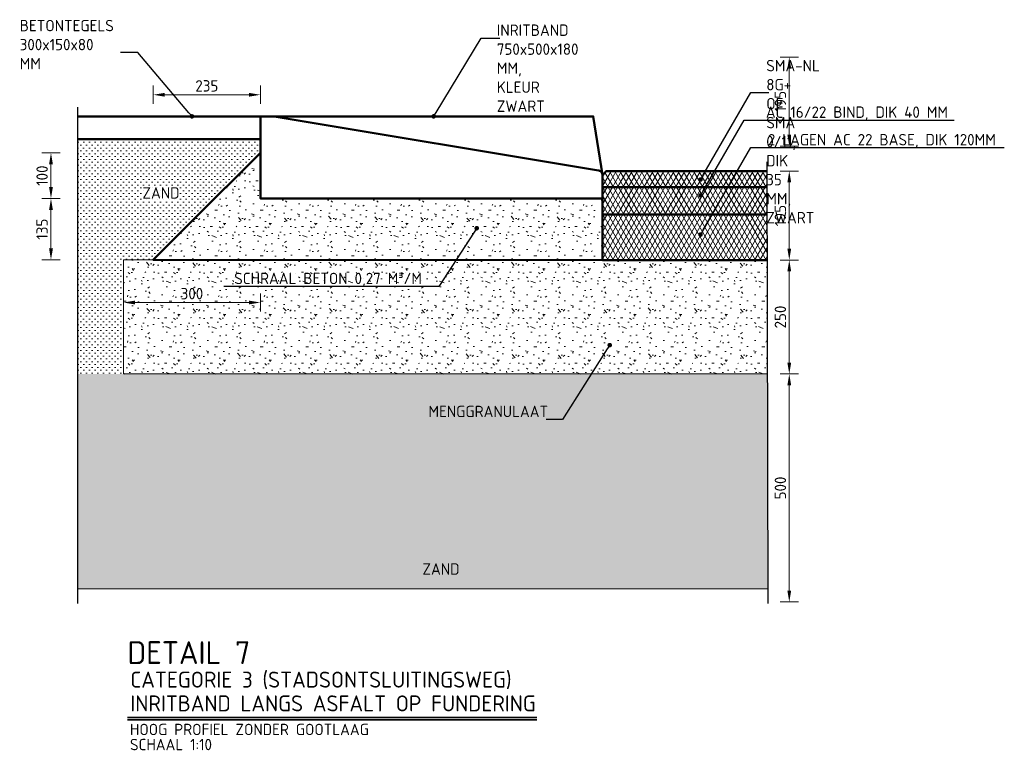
# Model space of a CAD drawing. Header units: metres. Extents: x 92403 to 95147, y 464428 to 465602.
# Tile 213 of 256: x 92584.83 to 92586.99, y 465106.32 to 465107.93. Entities that reach past the tile are written whole.
import ezdxf
from ezdxf import colors
from ezdxf.entities.mleader import LeaderData, LeaderLine
from ezdxf.enums import TextEntityAlignment as Align
from ezdxf.math import Vec2, Vec3

# ---------------------------------------------------------------- set-up
doc = ezdxf.new("R2010")
doc.units = ezdxf.units.M
doc.linetypes.add('HIDDEN', pattern=[2.373, 1.58, -0.7929999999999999])
doc.linetypes.add('XX-CENTER', pattern=[8, 5, -1, 1, -1])
doc.layers.get('0').update_dxf_attribs({"linetype": 'CONTINUOUS'})
doc.layers.get('Defpoints').update_dxf_attribs({"linetype": 'CONTINUOUS'})
for name, color, linetype, lineweight in [('N-WE-GW-GROND_ZAND-AD', 7, 'CONTINUOUS', 18), ('N-WE-GW-GROND_ZAND_CUNETZAND-AD-10', 7, 'CONTINUOUS', 18), ('N-WE-GW-GROND_ZAND_CUNETZAND-WERK-T25', 7, 'CONTINUOUS', 25), ('N-WE-VH-VERHARDING_ASFALT-AD-10', 252, 'CONTINUOUS', 18), ('N-WE-VH-VERHARDING_ASFALT-T25', 7, 'CONTINUOUS', 25), ('N-WE-VH-VERHARDING_ASFALT_DEKLAAG-GD', 252, 'CONTINUOUS', 50), ('N-WE-VH-VERHARDING_BETON-AD-10', 252, 'CONTINUOUS', 18), ('N-WE-VH-VERHARDING_BETON_SCHRAAL-GD', 252, 'CONTINUOUS', 50), ('N-WE-VH-VERHARDING_FUNDERING-AD', 252, 'CONTINUOUS', 18), ('N-WE-VH-VERHARDING_FUNDERING-AD-10', 252, 'CONTINUOUS', 18), ('N-WE-VH-VERHARDING_TEGEL-GD', 252, 'CONTINUOUS', 50), ('N-XX-VH-KANTOPSLUITING_INRITBAND-GD', 210, 'CONTINUOUS', 50), ('X-XX-AL-TEKENBLAD_TITELBLOK-T25', 7, 'CONTINUOUS', 25), ('X-XX-AL-TEKENBLAD_TITELBLOK-T35', 50, 'CONTINUOUS', 35), ('X-XX-AL-TEKENBLAD_TITELBLOK-T50', 130, 'CONTINUOUS', 50), ('X-XX-AL-VERWIJZING_DETAIL-M', 7, 'CONTINUOUS', 18), ('X-XX-AL-VERWIJZING_DOORSNEDE-GD', 7, 'XX-CENTER', 25)]:
    doc.layers.add(name, color=color, linetype=linetype, lineweight=lineweight)
doc.styles.add('NLCS-ISO-ANNOTATIVE-T25', font='NLCS-ISO.ttf', dxfattribs={"height": 2.5})
doc.styles.add('NLCS-ISO-M10-T25', font='NLCS-ISO.ttf', dxfattribs={"height": 0.025})
doc.styles.add('NLCS-ISO-M10-T35', font='NLCS-ISO.ttf', dxfattribs={"height": 0.035})
doc.styles.add('NLCS-ISO-M10-T50', font='NLCS-ISO.ttf', dxfattribs={"height": 0.05})
doc.dimstyles.new('NLCS-M10-T25-PIJL_L2_H1', dxfattribs={"dimscale": 0.01, "dimtxt": 2.5, "dimasz": 2.5, "dimexe": 2, "dimexo": 2, "dimgap": 0.7, "dimtad": 1, "dimzin": 0, "dimdsep": 46, "dimtxsty": 'NLCS-ISO-M10-T25', "dimcen": 2.5, "dimdle": 2, "dimclrd": 256, "dimclre": 256, "dimclrt": 7, "dimadec": 1, "dimazin": 0, "dimtfac": 1, "dimtdec": 3, "dimtofl": 0, "dimtmove": 1, "dimatfit": 0, "dimfxl": 2, "dimfxlon": 1, "dimtfillclr": 256, "dimtolj": 1, "dimtzin": 0, "dimlwd": -1, "dimlwe": -1, "dimarcsym": 0})
pattern_1 = [(0, (2985.379468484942, 6084.488831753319), (0.00625, 0.00625), [0, -0.0125])]
pattern_2 = [(0, (2985.474468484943, 6084.552831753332), (0, 0.1), [0, -0.1]), (0, (2985.475468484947, 6084.517831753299), (0, 0.1), [0, -0.1]), (0, (2985.478468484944, 6084.571831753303), (0, 0.1), [0, -0.1]), (338.1986, (2985.426468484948, 6084.540831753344), (0.3000000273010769, -0.099999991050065), [0.0107703, -0.5277461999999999]), (216.8699, (2985.436468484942, 6084.536831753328), (0.2999999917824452, 0.2000000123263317), [0.005, -0.495]), (130.6013, (2985.432468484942, 6084.533831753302), (0.5000000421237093, -0.5999999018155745), [0.0092195, -0.9127349]), (206.5651, (2985.399468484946, 6084.521831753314), (-0.09999991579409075, -0.1000001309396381), [0.0022361, -0.2213707]), (326.3099, (2985.397468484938, 6084.520831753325), (0.199999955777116, -0.1000001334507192), [0.0036056, -0.3569496]), (108.4349, (2985.400468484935, 6084.518831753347), (-0.09999984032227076, 0.2000000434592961), [0.003162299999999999, -0.3130654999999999]), (225, (2985.463468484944, 6084.511831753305), (-1.776356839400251e-17, -0.1000000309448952), [0.0042426, -0.1371787]), (0, (2985.460468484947, 6084.508831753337), (0.1, 0.1), [0.006, -0.094]), (135, (2985.466468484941, 6084.508831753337), (-0.1000000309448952, 8.881784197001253e-18), [0.0042426, -0.1371787]), (251.5651, (2985.451468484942, 6084.575831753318), (0.09999984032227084, 0.2000000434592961), [0.003162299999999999, -0.3130654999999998]), (0, (2985.450468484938, 6084.572831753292), (0.1, 0.1), [0.005, -0.095]), (143.1301, (2985.455468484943, 6084.572831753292), (-0.2999999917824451, 0.2000000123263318), [0.005, -0.495]), (213.6901, (2985.398468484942, 6084.576831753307), (0.199999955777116, 0.1000001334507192), [0.003605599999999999, -0.3569495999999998]), (341.5651, (2985.395468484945, 6084.574831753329), (-0.2000000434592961, 0.09999984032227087), [0.006324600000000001, -0.3099032]), (126.8699, (2985.401468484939, 6084.572831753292), (0.2000000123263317, -0.2999999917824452), [0.005, -0.495]), (0, (2985.427468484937, 6084.572831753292), (0, 0.1), [0, -0.1]), (0, (2985.400468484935, 6084.546831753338), (0, 0.1), [0, -0.1]), (0, (2985.428468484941, 6084.509831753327), (0, 0.1), [0, -0.1]), (0, (2985.455468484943, 6084.540831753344), (0, 0.1), [0, -0.1]), (0, (2985.426468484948, 6084.557831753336), (0, 0.1), [0, -0.1]), (0, (2985.404468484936, 6084.560831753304), (0, 0.1), [0, -0.1]), (0, (2985.413468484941, 6084.55483175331), (0, 0.1), [0, -0.1]), (0, (2985.409468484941, 6084.530831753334), (0, 0.1), [0, -0.1]), (0, (2985.385468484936, 6084.534831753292), (0, 0.1), [0, -0.1]), (0, (2985.38646848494, 6084.557831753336), (0, 0.1), [0, -0.1]), (0, (2985.383468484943, 6084.579831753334), (0, 0.1), [0, -0.1]), (0, (2985.414468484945, 6084.583831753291), (0, 0.1), [0, -0.1]), (0, (2985.436468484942, 6084.587831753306), (0, 0.1), [0, -0.1]), (0, (2985.471468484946, 6084.583831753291), (0, 0.1), [0, -0.1]), (0, (2985.447468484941, 6084.552831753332), (0, 0.1), [0, -0.1]), (0, (2985.437468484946, 6084.570831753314), (0, 0.1), [0, -0.1]), (0, (2985.445468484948, 6084.522831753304), (0, 0.1), [0, -0.1]), (0, (2985.415468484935, 6084.517831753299), (0, 0.1), [0, -0.1]), (0, (2985.445468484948, 6084.495831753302), (0, 0.1), [0, -0.1]), (0, (2985.412468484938, 6084.501831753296), (0, 0.1), [0, -0.1]), (0, (2985.380468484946, 6084.498831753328), (0, 0.1), [0, -0.1]), (0, (2985.392468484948, 6084.493831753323), (0, 0.1), [0, -0.1]), (0, (2985.393468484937, 6084.50783175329), (0, 0.1), [0, -0.1]), (0, (2985.460468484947, 6084.491831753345), (0, 0.1), [0, -0.1]), (0, (2985.472468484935, 6084.532831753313), (0, 0.1), [0, -0.1]), (0, (2985.467468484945, 6084.562831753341), (0, 0.1), [0, -0.1]), (0, (2985.421468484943, 6084.490831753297), (0, 0.1), [0, -0.1])]
pattern_3 = [(59.99999999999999, (92580.33699017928, 465107.421465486), (-0.008660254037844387, 0.005000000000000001), []), (120, (92580.33699017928, 465107.421465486), (-0.008660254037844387, -0.004999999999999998), [])]

# ---------------------------------------------------------------- blocks, each defined once
blk = doc.blocks.new('_Dot')
at = {"color": 0, "linetype": 'ByBlock', "lineweight": -2}
blk.add_line((-0.5, 0), (-1, 0), dxfattribs=at)
at = {"color": 0, "linetype": 'ByBlock', "const_width": 0.5}
blk.add_lwpolyline([(-0.25, 0, 1), (0.25, 0, 1)], format="xyb", close=True, dxfattribs=at)
blk = doc.blocks.new('*D532')
at = {"layer": 'Defpoints', "color": 0, "transparency": 16777216}
for p in [(92586.52047403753, 465107.1495360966), (92586.47376057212, 465106.6495360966), (92586.52047403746, 465106.6495360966)]:
    blk.add_point(p, dxfattribs=at)
at = {"layer": 'X-XX-AL-VERWIJZING_DETAIL-M', "transparency": 16777216}
for p, q in [((92586.52047403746, 465107.1495360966), (92586.50047403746, 465107.1495360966)), ((92586.52047403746, 465107.1245360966), (92586.52047403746, 465106.6745360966)), ((92586.50047403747, 465106.6495360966), (92586.54047403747, 465106.6495360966))]:
    blk.add_line(p, q, dxfattribs=at)
for points in [[(92586.5163073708, 465107.1245360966), (92586.52464070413, 465107.1245360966), (92586.52047403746, 465107.1495360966)], [(92586.5163073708, 465106.6745360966), (92586.52464070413, 465106.6745360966), (92586.52047403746, 465106.6495360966)]]:
    blk.add_solid(points, dxfattribs=at)
at = {"layer": 'X-XX-AL-VERWIJZING_DETAIL-M', "color": 7, "transparency": 16777216, "insert": (92586.50097403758, 465106.8995360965), "char_height": 0.025, "attachment_point": 5, "rotation": 90, "style": 'NLCS-ISO-M10-T25'}
blk.add_mtext('\\A1;500', dxfattribs=at)
blk = doc.blocks.new('*D533')
at = {"layer": 'Defpoints', "color": 0, "transparency": 16777216}
for p in [(92586.4717392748, 465107.3995360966), (92586.47179177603, 465107.1495360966), (92586.52047403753, 465107.1495360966)]:
    blk.add_point(p, dxfattribs=at)
at = {"layer": 'X-XX-AL-VERWIJZING_DETAIL-M', "transparency": 16777216}
for p, q in [((92586.50047403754, 465107.3995360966), (92586.54047403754, 465107.3995360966)), ((92586.52047403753, 465107.3745360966), (92586.52047403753, 465107.1745360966)), ((92586.50047403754, 465107.1495360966), (92586.54047403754, 465107.1495360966))]:
    blk.add_line(p, q, dxfattribs=at)
for points in [[(92586.51630737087, 465107.3745360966), (92586.5246407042, 465107.3745360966), (92586.52047403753, 465107.3995360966)], [(92586.51630737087, 465107.1745360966), (92586.5246407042, 465107.1745360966), (92586.52047403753, 465107.1495360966)]]:
    blk.add_solid(points, dxfattribs=at)
at = {"layer": 'X-XX-AL-VERWIJZING_DETAIL-M', "color": 7, "transparency": 16777216, "insert": (92586.50097403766, 465107.2745360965), "char_height": 0.025, "attachment_point": 5, "rotation": 90, "style": 'NLCS-ISO-M10-T25'}
blk.add_mtext('\\A1;250', dxfattribs=at)
blk = doc.blocks.new('*D772')
at = {"layer": 'Defpoints', "color": 0, "transparency": 16777216}
for p in [(92585.36060588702, 465107.761972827), (92585.36060588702, 465107.5345360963), (92585.12587644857, 465107.3998066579)]:
    blk.add_point(p, dxfattribs=at)
at = {"layer": 'X-XX-AL-VERWIJZING_DETAIL-M', "transparency": 16777216}
for p, q in [((92585.12587644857, 465107.741972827), (92585.12587644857, 465107.781972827)), ((92585.36060588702, 465107.741972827), (92585.36060588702, 465107.781972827)), ((92585.15087644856, 465107.761972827), (92585.33560588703, 465107.761972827))]:
    blk.add_line(p, q, dxfattribs=at)
for points in [[(92585.15087644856, 465107.7661394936), (92585.15087644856, 465107.7578061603), (92585.12587644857, 465107.761972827)], [(92585.33560588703, 465107.7661394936), (92585.33560588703, 465107.7578061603), (92585.36060588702, 465107.761972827)]]:
    blk.add_solid(points, dxfattribs=at)
at = {"layer": 'X-XX-AL-VERWIJZING_DETAIL-M', "color": 7, "transparency": 16777216, "insert": (92585.2432411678, 465107.781472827), "char_height": 0.025, "attachment_point": 5, "style": 'NLCS-ISO-M10-T25'}
blk.add_mtext('\\A1;235', dxfattribs=at)
blk = doc.blocks.new('*D534')
at = {"layer": 'Defpoints', "color": 0, "transparency": 16777216}
for p in [(92584.90153665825, 465107.6345360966), (92585.26060588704, 465107.6345360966), (92585.36060588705, 465107.5345360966)]:
    blk.add_point(p, dxfattribs=at)
at = {"layer": 'X-XX-AL-VERWIJZING_DETAIL-M', "transparency": 16777216}
for p, q in [((92584.92153665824, 465107.6345360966), (92584.88153665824, 465107.6345360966)), ((92584.90153665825, 465107.5595360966), (92584.90153665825, 465107.6095360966)), ((92584.92153665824, 465107.5345360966), (92584.88153665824, 465107.5345360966))]:
    blk.add_line(p, q, dxfattribs=at)
for points in [[(92584.89736999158, 465107.6095360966), (92584.90570332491, 465107.6095360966), (92584.90153665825, 465107.6345360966)], [(92584.89736999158, 465107.5595360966), (92584.90570332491, 465107.5595360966), (92584.90153665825, 465107.5345360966)]]:
    blk.add_solid(points, dxfattribs=at)
at = {"layer": 'X-XX-AL-VERWIJZING_DETAIL-M', "color": 7, "transparency": 16777216, "insert": (92584.88203665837, 465107.5845360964), "char_height": 0.025, "attachment_point": 5, "rotation": 90, "style": 'NLCS-ISO-M10-T25'}
blk.add_mtext('\\A1;100', dxfattribs=at)
blk = doc.blocks.new('*D535')
at = {"layer": 'Defpoints', "color": 0, "transparency": 16777216}
for p in [(92586.47122738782, 465107.5945360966), (92586.47179177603, 465107.3995360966), (92586.52047403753, 465107.3995360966)]:
    blk.add_point(p, dxfattribs=at)
at = {"layer": 'X-XX-AL-VERWIJZING_DETAIL-M', "transparency": 16777216}
for p, q in [((92586.50047403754, 465107.5945360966), (92586.54047403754, 465107.5945360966)), ((92586.52047403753, 465107.5695360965), (92586.52047403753, 465107.4245360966)), ((92586.50047403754, 465107.3995360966), (92586.54047403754, 465107.3995360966))]:
    blk.add_line(p, q, dxfattribs=at)
for points in [[(92586.51630737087, 465107.5695360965), (92586.5246407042, 465107.5695360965), (92586.52047403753, 465107.5945360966)], [(92586.51630737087, 465107.4245360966), (92586.5246407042, 465107.4245360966), (92586.52047403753, 465107.3995360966)]]:
    blk.add_solid(points, dxfattribs=at)
at = {"layer": 'X-XX-AL-VERWIJZING_DETAIL-M', "color": 7, "transparency": 16777216, "insert": (92586.50097403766, 465107.4970360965), "char_height": 0.025, "attachment_point": 5, "rotation": 90, "style": 'NLCS-ISO-M10-T25'}
blk.add_mtext('\\A1;195', dxfattribs=at)
blk = doc.blocks.new('*D537')
at = {"layer": 'Defpoints', "color": 0, "transparency": 16777216}
for p in [(92584.90153665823, 465107.5345360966), (92585.36060588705, 465107.5345360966), (92585.06056329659, 465107.3998066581)]:
    blk.add_point(p, dxfattribs=at)
at = {"layer": 'X-XX-AL-VERWIJZING_DETAIL-M', "transparency": 16777216}
for p, q in [((92584.92153665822, 465107.5345360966), (92584.88153665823, 465107.5345360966)), ((92584.90153665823, 465107.4248066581), (92584.90153665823, 465107.5095360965)), ((92584.92153665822, 465107.3998066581), (92584.88153665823, 465107.3998066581))]:
    blk.add_line(p, q, dxfattribs=at)
for points in [[(92584.89736999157, 465107.5095360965), (92584.9057033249, 465107.5095360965), (92584.90153665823, 465107.5345360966)], [(92584.89736999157, 465107.4248066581), (92584.9057033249, 465107.4248066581), (92584.90153665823, 465107.3998066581)]]:
    blk.add_solid(points, dxfattribs=at)
at = {"layer": 'X-XX-AL-VERWIJZING_DETAIL-M', "color": 7, "transparency": 16777216, "insert": (92584.88203665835, 465107.4671713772), "char_height": 0.025, "attachment_point": 5, "rotation": 90, "style": 'NLCS-ISO-M10-T25'}
blk.add_mtext('\\A1;135', dxfattribs=at)
blk = doc.blocks.new('*D474')
at = {"layer": 'Defpoints', "color": 0, "transparency": 16777216}
for p in [(92585.06060588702, 465107.306292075), (92585.36060588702, 465107.2380893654), (92585.06060588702, 465107.2345360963)]:
    blk.add_point(p, dxfattribs=at)
at = {"layer": 'X-XX-AL-VERWIJZING_DETAIL-M', "transparency": 16777216}
for p, q in [((92585.06060588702, 465107.286292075), (92585.06060588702, 465107.326292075)), ((92585.36060588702, 465107.286292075), (92585.36060588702, 465107.326292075)), ((92585.33560588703, 465107.306292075), (92585.08560588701, 465107.306292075))]:
    blk.add_line(p, q, dxfattribs=at)
for points in [[(92585.08560588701, 465107.3104587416), (92585.08560588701, 465107.3021254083), (92585.06060588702, 465107.306292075)], [(92585.33560588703, 465107.3104587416), (92585.33560588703, 465107.3021254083), (92585.36060588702, 465107.306292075)]]:
    blk.add_solid(points, dxfattribs=at)
at = {"layer": 'X-XX-AL-VERWIJZING_DETAIL-M', "color": 7, "transparency": 16777216, "insert": (92585.21060588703, 465107.325792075), "char_height": 0.025, "attachment_point": 5, "style": 'NLCS-ISO-M10-T25'}
blk.add_mtext('\\A1;300', dxfattribs=at)
blk = doc.blocks.new('*D712')
at = {"layer": 'Defpoints', "color": 0, "transparency": 16777216}
for p in [(92586.47122738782, 465107.8445360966), (92586.47179177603, 465107.6495360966), (92586.52047403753, 465107.6495360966)]:
    blk.add_point(p, dxfattribs=at)
at = {"layer": 'X-XX-AL-VERWIJZING_DETAIL-M', "transparency": 16777216}
for p, q in [((92586.50047403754, 465107.8445360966), (92586.54047403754, 465107.8445360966)), ((92586.52047403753, 465107.8195360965), (92586.52047403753, 465107.6745360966)), ((92586.50047403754, 465107.6495360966), (92586.54047403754, 465107.6495360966))]:
    blk.add_line(p, q, dxfattribs=at)
for points in [[(92586.51630737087, 465107.8195360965), (92586.5246407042, 465107.8195360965), (92586.52047403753, 465107.8445360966)], [(92586.51630737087, 465107.6745360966), (92586.5246407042, 465107.6745360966), (92586.52047403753, 465107.6495360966)]]:
    blk.add_solid(points, dxfattribs=at)
at = {"layer": 'X-XX-AL-VERWIJZING_DETAIL-M', "color": 7, "transparency": 16777216, "insert": (92586.50097403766, 465107.7470360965), "char_height": 0.025, "attachment_point": 5, "rotation": 90, "style": 'NLCS-ISO-M10-T25'}
blk.add_mtext('\\A1;195', dxfattribs=at)

msp = doc.modelspace()

# ---------------------------------------------------------------- hatches: boundary and pattern name
at = {"layer": 'N-WE-GW-GROND_ZAND_CUNETZAND-AD-10'}
h = msp.add_hatch(dxfattribs=at)
h.set_pattern_fill('AGW-GROND_ZAND_CUNETZAND', color=256, scale=0.01, pattern_type=2)
h.set_pattern_definition(pattern_1)
h.paths.add_polyline_path([(92585.36060588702, 465107.6345360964), (92585.36060588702, 465107.6645360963), (92584.96060588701, 465107.6645360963), (92584.96060588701, 465107.1495360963), (92585.0606703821, 465107.1495360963), (92585.06060588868, 465107.3998066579), (92585.12587644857, 465107.3998066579), (92585.21060588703, 465107.4845360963)])
h = msp.add_hatch(dxfattribs=at)
h.set_pattern_fill('AGW-GROND_ZAND_CUNETZAND', color=256, scale=0.01, pattern_type=2)
h.set_pattern_definition(pattern_1)
h.paths.add_polyline_path([(92586.47363315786, 465106.6780737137), (92584.96047847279, 465106.6780737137), (92584.96060588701, 465107.1495360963), (92586.31047122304, 465107.1495360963), (92586.47239554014, 465107.1495360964)])
at = {"layer": 'N-WE-VH-VERHARDING_ASFALT-AD-10'}
h = msp.add_hatch(dxfattribs=at)
h.set_pattern_fill('AVH-ASFALT', color=256, scale=0.01, pattern_type=2)
h.set_pattern_definition(pattern_3)
h.paths.add_polyline_path([(92586.11060588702, 465107.5845360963), (92586.11909139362, 465107.5945360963), (92586.4712273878, 465107.5945360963), (92586.47131926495, 465107.5595360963), (92586.11060588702, 465107.5595360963)])
h = msp.add_hatch(dxfattribs=at)
h.set_pattern_fill('AVH-ASFALT', color=256, scale=0.01, pattern_type=2)
h.set_pattern_definition(pattern_3)
h.paths.add_polyline_path([(92586.47131926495, 465107.5595360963), (92586.47147676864, 465107.4995360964), (92586.11060588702, 465107.4995360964), (92586.11060588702, 465107.5595360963)])
h = msp.add_hatch(dxfattribs=at)
h.set_pattern_fill('AVH-ASFALT', color=256, scale=0.01, pattern_type=2)
h.set_pattern_definition(pattern_3)
h.paths.add_polyline_path([(92586.11059106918, 465107.4995360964), (92586.27060588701, 465107.4995360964), (92586.47147676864, 465107.4995360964), (92586.471791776, 465107.3995360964), (92586.11062070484, 465107.3995360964)])
at = {"layer": 'N-WE-VH-VERHARDING_BETON-AD-10'}
h = msp.add_hatch(dxfattribs=at)
h.set_pattern_fill('AVH-BETON_SCHRAAL', color=256, scale=0.01, pattern_type=2)
h.set_pattern_definition(pattern_2)
h.paths.add_polyline_path([(92585.36060588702, 465107.5345360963), (92585.36060588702, 465107.6345360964), (92585.21060588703, 465107.4845360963), (92585.12587644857, 465107.3998066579), (92586.1106393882, 465107.3995360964), (92586.11057238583, 465107.4945360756), (92586.12062908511, 465107.4944974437), (92586.11060588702, 465107.4944948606), (92586.11060588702, 465107.5345360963)])
at = {"layer": 'N-WE-VH-VERHARDING_FUNDERING-AD-10'}
h = msp.add_hatch(dxfattribs=at)
h.set_pattern_fill('AVH-FUNDERING_GRANULAAT', color=256, scale=0.01, pattern_type=2)
h.set_pattern_definition(pattern_2)
h.paths.add_polyline_path([(92585.06097661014, 465107.1495360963), (92585.06060588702, 465107.3995360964), (92586.11060588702, 465107.3995700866), (92586.471791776, 465107.3995021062), (92586.47211990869, 465107.1495360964), (92586.31047122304, 465107.1495360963)])

# ---------------------------------------------------------------- linework, layer by layer
at = {"layer": 'N-WE-GW-GROND_ZAND-AD', "flags": 128}
msp.add_lwpolyline([(92586.47363315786, 465106.6780737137), (92584.96047847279, 465106.6780737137)], dxfattribs=at)
at = {"layer": 'N-WE-VH-VERHARDING_ASFALT_DEKLAAG-GD', "flags": 128}
for points in [[(92586.11060588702, 465107.5845360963), (92586.11909139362, 465107.5945360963), (92586.4712273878, 465107.5945360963)], [(92586.47131926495, 465107.5595360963), (92586.11060588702, 465107.5595360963)], [(92586.471791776, 465107.3995360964), (92586.11060588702, 465107.3995360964), (92586.11060588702, 465107.5345360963)], [(92586.47147676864, 465107.4995360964), (92586.11060588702, 465107.4995360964)]]:
    msp.add_lwpolyline(points, dxfattribs=at)
at = {"layer": 'N-WE-VH-VERHARDING_BETON_SCHRAAL-GD'}
msp.add_lwpolyline([(92586.11060588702, 465107.3995360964), (92585.12587644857, 465107.3998066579), (92585.21060588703, 465107.4845360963), (92585.36060588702, 465107.6345360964)], dxfattribs=at)
at = {"layer": 'N-WE-VH-VERHARDING_FUNDERING-AD', "flags": 128}
for points in [[(92585.22056329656, 465107.3998066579), (92585.06056329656, 465107.3998066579)], [(92585.06056329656, 465107.3998066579), (92585.06062779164, 465107.1495360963)], [(92585.06062779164, 465107.1495360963), (92586.47239554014, 465107.1495360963)]]:
    msp.add_lwpolyline(points, dxfattribs=at)
at = {"layer": 'N-WE-VH-VERHARDING_TEGEL-GD', "flags": 128}
for points in [[(92585.36060588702, 465107.7145360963), (92584.96060588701, 465107.7145360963)], [(92585.36060588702, 465107.6645360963), (92584.96060588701, 465107.6645360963)]]:
    msp.add_lwpolyline(points, dxfattribs=at)
at = {"layer": 'N-XX-VH-KANTOPSLUITING_INRITBAND-GD', "flags": 128}
msp.add_lwpolyline([(92585.36060588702, 465107.7145360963), (92585.39060588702, 465107.7145360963), (92586.09060588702, 465107.7145360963), (92586.11060588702, 465107.5860648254), (92586.11060588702, 465107.5345360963), (92585.36060588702, 465107.5345360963)], close=True, dxfattribs=at)
at = {"layer": 'N-XX-VH-KANTOPSLUITING_INRITBAND-GD', "linetype": 'HIDDEN', "ltscale": 5}
msp.add_lwpolyline([(92586.110605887, 465107.5860648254, 0.3666293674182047), (92586.10224987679, 465107.5959287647), (92585.39060588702, 465107.7145360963)], format="xyb", dxfattribs=at)
at = {"layer": 'X-XX-AL-TEKENBLAD_TITELBLOK-T35'}
for p, q in [((92585.06923310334, 465106.396117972), (92585.96705610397, 465106.396117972)), ((92585.06923310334, 465106.391117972), (92585.96705610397, 465106.391117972))]:
    msp.add_line(p, q, dxfattribs=at)
at = {"layer": 'X-XX-AL-VERWIJZING_DOORSNEDE-GD', "flags": 128}
for points in [[(92584.96060588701, 465106.6463069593), (92584.96060588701, 465107.7345360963)], [(92586.47117488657, 465107.6145360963), (92586.47371654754, 465106.6463069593)]]:
    msp.add_lwpolyline(points, dxfattribs=at)

# ---------------------------------------------------------------- texts
at = {"layer": 'N-WE-GW-GROND_ZAND_CUNETZAND-WERK-T25', "char_height": 0.025, "width": 407.036430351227, "attachment_point": 9, "style": 'NLCS-ISO-ANNOTATIVE-T25'}
for insert in [(92585.18336188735, 465107.5341799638), (92585.79735854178, 465106.7092521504)]:
    msp.add_mtext('ZAND', dxfattribs=dict(at, insert=insert))
at = {"layer": 'X-XX-AL-TEKENBLAD_TITELBLOK-T25', "style": 'NLCS-ISO-M10-T25'}
for s, p in [('HOOG PROFIEL ZONDER GOOTLAAG', (92585.07472187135, 465106.3499187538)), ('SCHAAL 1:10', (92585.07472187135, 465106.3168342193))]:
    msp.add_text(s, height=0.025, dxfattribs=at).set_placement(p, align=Align.BOTTOM_LEFT)
at = {"layer": 'X-XX-AL-TEKENBLAD_TITELBLOK-T35', "char_height": 0.035, "width": 1.298086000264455, "attachment_point": 7, "style": 'NLCS-ISO-M10-T35'}
for s, insert in [('CATEGORIE 3 (STADSONTSLUITINGSWEG)', (92585.07551719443, 465106.4582654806)), ('\\pxt17;INRITBAND LANGS ASFALT OP FUNDERING', (92585.07551719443, 465106.4095115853))]:
    msp.add_mtext(s, dxfattribs=dict(at, insert=insert))
at = {"layer": 'X-XX-AL-TEKENBLAD_TITELBLOK-T50', "style": 'NLCS-ISO-M10-T50'}
msp.add_text('DETAIL 7', height=0.05, dxfattribs=at).set_placement((92585.06923310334, 465106.5134351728))

# ---------------------------------------------------------------- dimensions: what is measured, and where the dimension line sits
at = {"layer": 'X-XX-AL-VERWIJZING_DETAIL-M'}
for base, p1, p2, angle, picture, middle in [((92586.52047403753, 465107.6495360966), (92586.4712273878, 465107.8445360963), (92586.471791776, 465107.6495360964), 90, '*D712', (92586.50097403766, 465107.7470360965)), ((92585.36060588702, 465107.761972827), (92585.12587644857, 465107.3998066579), (92585.36060588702, 465107.5345360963), 180, '*D772', (92585.2432411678, 465107.781472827)), ((92584.90153665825, 465107.6345360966), (92585.36060588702, 465107.5345360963), (92585.26060588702, 465107.6345360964), 90, '*D534', (92584.88203665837, 465107.5845360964)), ((92586.52047403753, 465107.3995360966), (92586.4712273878, 465107.5945360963), (92586.471791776, 465107.3995360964), 90, '*D535', (92586.50097403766, 465107.4970360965)), ((92584.90153665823, 465107.5345360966), (92585.06056329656, 465107.3998066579), (92585.36060588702, 465107.5345360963), 90, '*D537', (92584.88203665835, 465107.4671713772)), ((92586.52047403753, 465107.1495360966), (92586.47173927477, 465107.3995360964), (92586.471791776, 465107.1495360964), 90, '*D533', (92586.50097403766, 465107.2745360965)), ((92586.52047403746, 465106.6495360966), (92586.5204740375, 465107.1495360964), (92586.47376057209, 465106.6495360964), 90, '*D532', (92586.50097403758, 465106.8995360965))]:
    dim = msp.add_linear_dim(base=base, p1=p1, p2=p2, angle=angle, dimstyle='NLCS-M10-T25-PIJL_L2_H1', override={"dimdec": 0, "dimlfac": 1000}, dxfattribs=at)
    dim.commit()
    dim.dimension.update_dxf_attribs({"geometry": picture, "text_midpoint": middle})
dim = msp.add_linear_dim(base=(92585.06060588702, 465107.306292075), p1=(92585.36060588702, 465107.2380893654), p2=(92585.06060588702, 465107.2345360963), dimstyle='NLCS-M10-T25-PIJL_L2_H1', override={"dimdec": 0, "dimlfac": 1000}, dxfattribs=at)
dim.commit()
dim.dimension.update_dxf_attribs({"geometry": '*D474', "text_midpoint": (92585.21060588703, 465107.325792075)})

# ---------------------------------------------------------------- leaders
at = {"layer": 'N-WE-VH-VERHARDING_ASFALT-T25'}
ml = msp.add_multileader_mtext('Standard', dxfattribs=at)
ml.set_content('BETONTEGELS 300x150x80 MM', color=7, style='NLCS-ISO-M10-T25')
ml.set_leader_properties(color=256, lineweight=-1)
ml.set_arrow_properties(name='DOT')
ml.build(insert=Vec2(0, 0))
ml.multileader.update_dxf_attribs({"text_left_attachment_type": 5, "text_right_attachment_type": 5, "dogleg_length": 2.5, "arrow_head_size": 0.01, "scale": 0.01})
ctx = ml.context
ctx.base_point, ctx.scale, ctx.char_height, ctx.arrow_head_size, ctx.landing_gap_size, ctx.plane_origin = Vec3(92584.82390470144, 465107.8545048), 0.01, 0.025, 0.01, 0.009000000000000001, Vec3(92585.21060588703, 465107.690302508)
ctx.left_attachment, ctx.right_attachment = 5, 5
notes = []
notes.append((ctx, [(0, (1, 1, 0), (92585.09190470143, 465107.8545048), (-1, 0), 0.025, [(0, [(92585.21060588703, 465107.7145360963)], 0, [])])]))
ctx.mtext.insert, ctx.mtext.width, ctx.mtext.flow_direction = Vec3(92584.83290470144, 465107.9261714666), 0.3583186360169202, 5
at = {"layer": 'N-WE-VH-VERHARDING_ASFALT-T25', "linetype": 'ByBlock'}
ml = msp.add_multileader_mtext('Standard', dxfattribs=at)
ml.set_content('\\A1;INRITBAND 750x500x180 MM, KLEUR ZWART', color=7, style='NLCS-ISO-M10-T25')
ml.set_leader_properties(color=256, lineweight=-1)
ml.set_arrow_properties(name='DOT')
ml.build(insert=Vec2(0, 0))
ml.multileader.update_dxf_attribs({"text_left_attachment_type": 5, "text_right_attachment_type": 5, "dogleg_length": 0.025, "arrow_head_size": 0.01, "scale": 0.01})
ctx = ml.context
ctx.base_point, ctx.scale, ctx.char_height, ctx.arrow_head_size, ctx.landing_gap_size, ctx.plane_origin = Vec3(92585.87013178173, 465107.8861546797), 0.01, 0.025, 0.01, 0.009000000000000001, Vec3(92585.74060588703, 465107.7145360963)
ctx.left_attachment, ctx.right_attachment = 5, 5
notes.append((ctx, [(0, (1, 1, 0), (92585.84513178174, 465107.8861546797), (1, 0), 0.025, [(0, [(92585.74060588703, 465107.7145360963)], 0, [])])]))
ctx.mtext.insert, ctx.mtext.width, ctx.mtext.defined_height, ctx.mtext.flow_direction = Vec3(92585.87913178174, 465107.9161546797), 0.6827372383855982, 0.06589350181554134, 5
ml = msp.add_multileader_mtext('Standard', dxfattribs=at)
ml.set_content('\\A1;SMA-NL 8G+ OF SMA 0/11, DIK 35 MM, ZWART', color=7, style='NLCS-ISO-M10-T25')
ml.set_leader_properties(color=256, lineweight=-1)
ml.set_arrow_properties(name='DOT')
ml.build(insert=Vec2(0, 0))
ml.multileader.update_dxf_attribs({"text_left_attachment_type": 5, "text_right_attachment_type": 5, "dogleg_length": 0.025, "arrow_head_size": 0.01, "scale": 0.01})
ctx = ml.context
ctx.base_point, ctx.scale, ctx.char_height, ctx.arrow_head_size, ctx.landing_gap_size, ctx.plane_origin = Vec3(92586.46098612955, 465107.7666531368), 0.01, 0.025, 0.01, 0.009000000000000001, Vec3(92586.32591346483, 465107.576001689)
ctx.left_attachment, ctx.right_attachment = 5, 5
notes.append((ctx, [(0, (1, 1, 0), (92586.43598612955, 465107.7666531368), (1, 0), 0.025, [(0, [(92586.32591346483, 465107.576001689)], 0, [])])]))
ctx.mtext.insert, ctx.mtext.width, ctx.mtext.flow_direction = Vec3(92586.46998612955, 465107.8383198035), 0.5879530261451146, 5
ml = msp.add_multileader_mtext('Standard', dxfattribs=at)
ml.set_content('\\A1;AC 16/22 BIND, DIK 40 MM', color=7, style='NLCS-ISO-M10-T25')
ml.set_leader_properties(color=256, lineweight=-1)
ml.set_arrow_properties(name='DOT')
ml.build(insert=Vec2(0, 0))
ml.multileader.update_dxf_attribs({"text_left_attachment_type": 5, "text_right_attachment_type": 5, "dogleg_length": 0.025, "arrow_head_size": 0.01, "scale": 0.01})
ctx = ml.context
ctx.base_point, ctx.scale, ctx.char_height, ctx.arrow_head_size, ctx.landing_gap_size, ctx.plane_origin = Vec3(92586.46012739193, 465107.7062941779), 0.01, 0.025, 0.01, 0.009000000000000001, Vec3(92586.32591346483, 465107.5411552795)
ctx.left_attachment, ctx.right_attachment = 5, 5
notes.append((ctx, [(0, (1, 1, 0), (92586.42125645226, 465107.7062941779), (1, 0), 0.03887093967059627, [(0, [(92586.32591346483, 465107.5411552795)], 0, [])])]))
ctx.mtext.insert, ctx.mtext.flow_direction = Vec3(92586.46912739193, 465107.7362941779), 5
ml = msp.add_multileader_mtext('Standard', dxfattribs=at)
ml.set_content('2 LAGEN AC 22 BASE, DIK 120MM', color=7, style='NLCS-ISO-M10-T25')
ml.set_leader_properties(color=256, lineweight=-1)
ml.set_arrow_properties(name='DOT')
ml.build(insert=Vec2(0, 0))
ml.multileader.update_dxf_attribs({"text_left_attachment_type": 5, "text_right_attachment_type": 5, "dogleg_length": 0.025, "arrow_head_size": 0.01, "scale": 0.01})
ctx = ml.context
ctx.base_point, ctx.scale, ctx.char_height, ctx.arrow_head_size, ctx.landing_gap_size, ctx.plane_origin = Vec3(92586.46452201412, 465107.6459352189), 0.01, 0.025, 0.01, 0.009000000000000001, Vec3(92586.32591346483, 465107.4552837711)
ctx.left_attachment, ctx.right_attachment = 5, 5
notes.append((ctx, [(0, (1, 1, 0), (92586.43598612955, 465107.6459352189), (1, 0), 0.02853588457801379, [(0, [(92586.32591346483, 465107.4552837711)], 0, [])])]))
ctx.mtext.insert, ctx.mtext.flow_direction = Vec3(92586.47352201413, 465107.6759352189), 5
ml = msp.add_multileader_mtext('Standard', dxfattribs=at)
ml.set_content('\\A1;SCHRAAL BETON 0,27 M³/M', color=7, style='NLCS-ISO-M10-T25')
ml.set_leader_properties(color=256, lineweight=-1)
ml.set_arrow_properties(name='DOT')
ml.build(insert=Vec2(0, 0))
ml.multileader.update_dxf_attribs({"text_left_attachment_type": 5, "text_right_attachment_type": 5, "dogleg_length": 2.5, "arrow_head_size": 0.01, "scale": 0.01})
ctx = ml.context
ctx.base_point, ctx.scale, ctx.char_height, ctx.arrow_head_size, ctx.landing_gap_size, ctx.plane_origin = Vec3(92585.2942735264, 465107.3416023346), 0.01, 0.025, 0.01, 0.009000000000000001, Vec3(92585.8350808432, 465107.4692229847)
ctx.left_attachment, ctx.right_attachment = 5, 5
notes.append((ctx, [(0, (1, 1, 0), (92585.75227352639, 465107.3416023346), (-1, 0), 0.025, [(0, [(92585.8350808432, 465107.4692229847)], 0, [])])]))
ctx.mtext.insert, ctx.mtext.flow_direction = Vec3(92585.3032735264, 465107.3716023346), 5
ml = msp.add_multileader_mtext('Standard', dxfattribs=at)
ml.set_content('\\A1;MENGGRANULAAT', color=7, style='NLCS-ISO-M10-T25')
ml.set_leader_properties(color=256, lineweight=-1)
ml.set_arrow_properties(name='DOT')
ml.build(insert=Vec2(0, 0))
ml.multileader.update_dxf_attribs({"text_left_attachment_type": 5, "text_right_attachment_type": 5, "dogleg_length": 2.5, "arrow_head_size": 0.01, "scale": 0.01})
ctx = ml.context
ctx.base_point, ctx.scale, ctx.char_height, ctx.arrow_head_size, ctx.landing_gap_size, ctx.plane_origin = Vec3(92585.72015710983, 465107.049877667), 0.01, 0.025, 0.01, 0.009000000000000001, Vec3(92586.06472240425, 465107.1295379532)
ctx.left_attachment, ctx.right_attachment = 5, 5
notes.append((ctx, [(0, (1, 1, 0), (92586.02315710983, 465107.049877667), (-1, 0), 0.025, [(0, [(92586.12667289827, 465107.2128492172)], 0, [])])]))
ctx.mtext.insert, ctx.mtext.width, ctx.mtext.flow_direction = Vec3(92585.72915710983, 465107.079877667), 0.1621496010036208, 5
for ctx, leaders in notes:
    for number, flags, end, landing, length, lines in leaders:
        leader = LeaderData()
        leader.index, (leader.has_last_leader_line, leader.has_dogleg_vector, leader.attachment_direction) = number, flags
        leader.last_leader_point, leader.dogleg_vector, leader.dogleg_length = Vec3(end), Vec3(landing), length
        for number, points, colour, breaks in lines:
            line = LeaderLine()
            line.index, line.vertices, line.color, line.breaks = number, Vec3.list(points), colors.encode_raw_color(colour), breaks
            leader.lines.append(line)
        ctx.leaders.append(leader)

doc.saveas('drawing.dxf')
